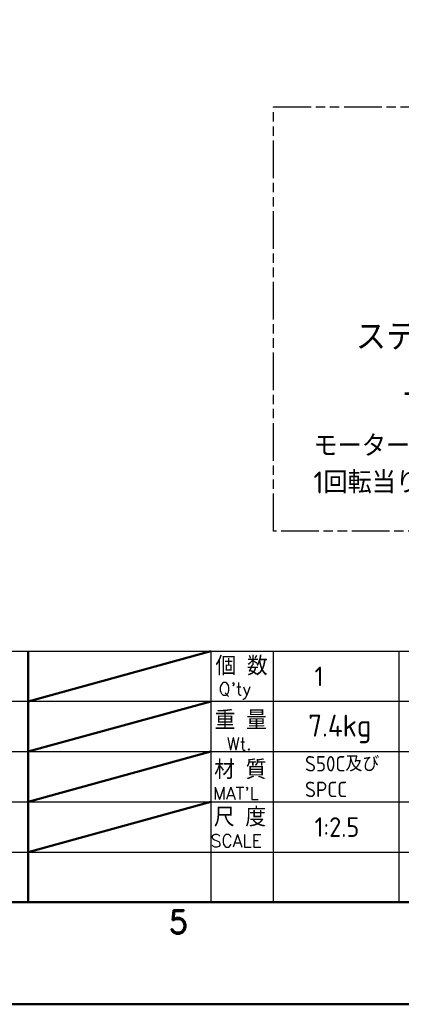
# Model space of a CAD drawing. Header units: millimetres. Extents: x 77107 to 78157, y -2410 to -1668.
# Tile 4 of 21: x 77833 to 77955, y -2410 to -2096. Entities that reach past the tile are written whole.
import ezdxf
from ezdxf.enums import TextEntityAlignment as Align

# ---------------------------------------------------------------- set-up
doc = ezdxf.new("R2010")
doc.units = ezdxf.units.MM
doc.linetypes.add('AM_ISO09W050', pattern=[22.5, 12, -1.5, 3, -1.5, 3, -1.5])
for name, color, linetype in [('6', 2, 'Continuous'), ('RAHM3', 2, 'Continuous'), ('RAHM5', 7, 'Continuous')]:
    doc.layers.add(name, color=color, linetype=linetype)
for name, color, linetype, lineweight in [('AM_0', 7, 'Continuous', 50), ('AM_11', 3, 'AM_ISO09W050', 25), ('AM_6', 2, 'Continuous', 35)]:
    doc.layers.add(name, color=color, linetype=linetype, lineweight=lineweight)
doc.styles.add('ROMAMD', font='romand.shx', dxfattribs={"height": 2.5})
doc.styles.get("Standard").update_dxf_attribs({"font": 'ISOCP.SHX', "bigfont": 'EXTFONT.SHX'})
doc.styles.add('USER2', font='SIMPLEX.SHX', dxfattribs={"bigfont": 'extfont.shx'})

# ---------------------------------------------------------------- blocks, each defined once
blk = doc.blocks.new('HST_A3')
for points in [[(0, 0), (420, 0), (420, 297), (0, 297)], [(166.96, 273), (25, 273), (25, 13), (405, 13), (405, 273)]]:
    blk.add_lwpolyline(points, close=True)
at = {"layer": 'RAHM3', "style": 'ROMAMD'}
blk.add_text('5', height=3, dxfattribs=at).set_placement((310.5, 10.5), align=Align.MIDDLE_CENTER)
blk = doc.blocks.new('HSTTITLH')
at = {"color": 2}
blk.add_line((-113.64, 32), (-113.64, 0), dxfattribs=at)
at = {"layer": 'RAHM3'}
blk.add_line((-82.4, 0), (-82.4, 32), dxfattribs=at)
at = {"layer": 'RAHM5'}
for p, q in [((-266, 32), (0, 32)), ((-90.4, 32), (-90.4, 0)), ((-66.4, 0), (-66.4, 32)), ((0, 25.6), (-132.9, 25.6)), ((-132.9, 19.2), (0, 19.2)), ((-132.9, 12.8), (0, 12.8)), ((-132.9, 6.4), (0, 6.4))]:
    blk.add_line(p, q, dxfattribs=at)
at = {"layer": 'RAHM3'}
for s, p in [('個 数', (-89.79, 28.92)), ('重 量', (-89.89, 22.01)), ('材 質', (-89.95, 15.71)), ('尺 度', (-89.99, 9.66))]:
    blk.add_text(s, height=2.4, dxfattribs=at).set_placement(p)
at = {"layer": 'RAHM3', "style": 'USER2'}
for s, p in [("Q'ty", (-89.38, 26.39)), ('Wt.', (-88.35, 19.39)), ("MAT'L", (-90.1, 13.08)), ('SCALE', (-90.4, 7.04))]:
    blk.add_text(s, height=1.6, dxfattribs=at).set_placement(p)

msp = doc.modelspace()

# ---------------------------------------------------------------- linework, layer by layer
at = {"layer": 'AM_0'}
for p, q in [((77893.92, -2297.584), (77835.808, -2313.584)), ((77893.92, -2313.584), (77835.808, -2329.584)), ((77893.92, -2329.584), (77835.808, -2345.584)), ((77893.92, -2345.584), (77835.808, -2361.584))]:
    msp.add_line(p, q, dxfattribs=at)
at = {"layer": 'AM_11'}
msp.add_lwpolyline([(78085.844, -2259.402), (77913.894, -2259.402), (77913.894, -2124.138), (78085.844, -2124.138)], close=True, dxfattribs=at)

# ---------------------------------------------------------------- block references
at = {"layer": 'AM_0', "lineweight": 0, "xscale": 2.5, "yscale": 2.5, "zscale": 2.5}
for name, p in [('HST_A3', (77107.42, -2410.084)), ('HSTTITLH', (78119.92, -2377.584))]:
    msp.add_blockref(name, p, dxfattribs=at)

# ---------------------------------------------------------------- texts
at = {"layer": '6'}
for s, p in [('1', (77927.031, -2308.752)), ('1:2.5', (77927.031, -2356.752))]:
    msp.add_text(s, height=6.25, dxfattribs=at).set_placement(p)
at = {"layer": 'AM_6', "attachment_point": 1}
for s, insert, char_height, width in [('ステージ面\\P\\~\\~\\~上昇', (77940.17, -2193.111), 8.75, 76.58827), ('モーター励磁オフ時に操作可能\\P1回転当り0.2mmステージ上下', (77926.671, -2228.659), 7, 130.26906), ('7.4kg', (77924.993, -2317.801), 7, 14.83841), ('S50C及び\\PSPCC', (77923.972, -2331.002), 4.9, 27.62399)]:
    msp.add_mtext(s, dxfattribs=dict(at, insert=insert, char_height=char_height, width=width))

doc.saveas('drawing.dxf')
